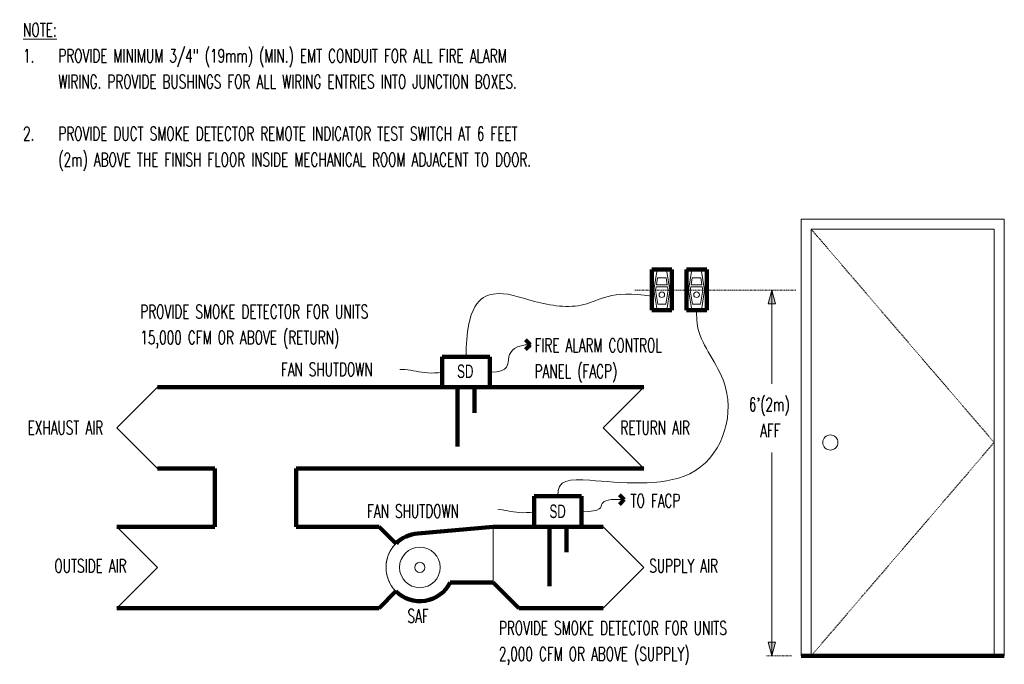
# Model space of a CAD drawing. Header units: inches. Extents: x 126 to 272, y 92 to 188.
import ezdxf

# ---------------------------------------------------------------- set-up
doc = ezdxf.new("R2010")
doc.units = ezdxf.units.IN
doc.header["$MEASUREMENT"] = 0
doc.linetypes.add('Center 1_4_', pattern=[0.53125, 0.25, -0.09375, 0.09375, -0.09375])
doc.linetypes.add('Hidden 1_8_', pattern=[0.1875, 0.125, -0.0625])
for name, color, linetype, lineweight in [('E-DETL-HEVY', 5, 'Continuous', 90), ('E-DETL-TEXT', 2, 'Continuous', 9), ('E-DETL-THIN', 2, 'Continuous', 18)]:
    doc.layers.add(name, color=color, linetype=linetype, lineweight=lineweight)
doc.styles.add('RomanD', font='romand__.ttf', dxfattribs={"width": 0.65, "height": 2})
doc.styles.add('RomanD_B', font='txt', dxfattribs={"width": 0.65, "height": 2})

msp = doc.modelspace()

# ---------------------------------------------------------------- hatches: boundary and pattern name
at = {"layer": 'E-DETL-TEXT'}
for points in [[(237.36, 147.61), (236.83, 145.61), (237.9, 145.61)], [(237.36, 93.63), (237.9, 95.63), (236.83, 95.63)]]:
    msp.add_hatch(color=256, dxfattribs=at).paths.add_polyline_path(points)

# ---------------------------------------------------------------- linework, layer by layer
at = {"layer": 'E-DETL-HEVY'}
for p, q in [((222.64, 150.68), (219.64, 150.68)), ((219.64, 150.68), (219.64, 144.68)), ((222.64, 144.68), (222.64, 150.68)), ((227.77, 150.68), (224.77, 150.68)), ((224.77, 150.68), (224.77, 144.68)), ((227.77, 144.68), (227.77, 150.68)), ((219.64, 144.68), (222.64, 144.68)), ((224.77, 144.68), (227.77, 144.68)), ((201.74, 139.58), (201.02, 138.87)), ((201.74, 139.58), (201.03, 140.29)), ((188.73, 137.78), (188.73, 133.28)), ((195.73, 137.78), (188.73, 137.78)), ((195.73, 133.28), (195.73, 137.78)), ((181.23, 135.79), (181.94, 136.5)), ((181.23, 135.79), (181.94, 135.08)), ((188.73, 133.28), (146.67, 133.28)), ((188.73, 133.28), (195.73, 133.28)), ((190.99, 133.28), (190.99, 124.53)), ((193.49, 133.28), (193.49, 129.53)), ((218.49, 133.28), (195.73, 133.28)), ((146.67, 121.28), (155.17, 121.28)), ((155.17, 121.28), (155.17, 112.68)), ((167.17, 112.68), (167.17, 121.28)), ((167.17, 121.28), (218.49, 121.28)), ((202.3, 117.18), (202.3, 112.68)), ((209.3, 117.18), (202.3, 117.18)), ((209.3, 112.68), (209.3, 117.18)), ((215.6, 116.69), (214.89, 115.97)), ((215.6, 116.69), (214.9, 117.4)), ((194.8, 115.16), (195.51, 115.87)), ((194.8, 115.16), (195.51, 114.45)), ((155.17, 112.68), (140.67, 112.68)), ((179.42, 112.68), (167.17, 112.68)), ((181.88, 110.22), (179.42, 112.68)), ((196.24, 112.68), (185.1, 111.67)), ((212.49, 112.68), (196.24, 112.68)), ((204.56, 112.68), (204.56, 103.93)), ((207.06, 112.68), (207.06, 108.93)), ((189.9, 104.46), (196.24, 104.46)), ((196.24, 104.46), (200.02, 100.68)), ((179.42, 100.68), (181.88, 103.15)), ((140.67, 100.68), (179.42, 100.68)), ((200.02, 100.68), (212.49, 100.68)), ((241.7, 93.63), (243.2, 93.63)), ((243.2, 93.63), (270.2, 93.63)), ((270.2, 93.63), (271.7, 93.63))]:
    msp.add_line(p, q, dxfattribs=at)
for start, end in [(93.6956, 134.6939), (224.8709, 333.5756)]:
    msp.add_arc((185.42, 106.68), 5, start, end, dxfattribs=at)
at = {"layer": 'E-DETL-TEXT'}
for p, q in [((237.36, 147.61), (236.83, 145.61)), ((237.9, 145.61), (237.36, 147.61)), ((237.36, 147.61), (237.36, 133.82)), ((236.83, 145.61), (237.9, 145.61)), ((237.36, 93.63), (237.36, 123.66)), ((237.9, 95.63), (236.83, 95.63)), ((236.83, 95.63), (237.36, 93.63)), ((237.36, 93.63), (237.9, 95.63))]:
    msp.add_line(p, q, dxfattribs=at)
at = {"layer": 'E-DETL-THIN'}
for p, q in [((271.7, 158.13), (241.7, 158.13)), ((241.7, 158.13), (241.7, 93.63)), ((271.7, 93.63), (271.7, 158.13)), ((243.2, 93.63), (243.2, 156.63)), ((243.2, 156.63), (270.2, 156.63)), ((270.2, 156.63), (270.2, 93.63)), ((220.44, 150.68), (219.96, 147.63)), ((221.84, 150.68), (222.32, 147.63)), ((225.57, 150.68), (225.09, 147.63)), ((226.97, 150.68), (227.45, 147.63)), ((220.5, 149.44), (220.34, 148.44)), ((220.34, 148.44), (221.94, 148.44)), ((221.78, 149.44), (220.5, 149.44)), ((221.94, 148.44), (221.78, 149.44)), ((225.63, 149.44), (225.47, 148.44)), ((225.47, 148.44), (227.07, 148.44)), ((226.91, 149.44), (225.63, 149.44)), ((227.07, 148.44), (226.91, 149.44)), ((219.96, 147.63), (220.43, 144.68)), ((220.29, 148.13), (220.22, 147.63)), ((220.22, 147.63), (220.54, 145.57)), ((221.99, 148.13), (220.29, 148.13)), ((221.74, 145.57), (222.07, 147.63)), ((222.32, 147.63), (221.86, 144.68)), ((222.07, 147.63), (221.99, 148.13)), ((225.09, 147.63), (225.56, 144.68)), ((225.42, 148.13), (225.34, 147.63)), ((225.34, 147.63), (225.67, 145.57)), ((227.12, 148.13), (225.42, 148.13)), ((226.87, 145.57), (227.2, 147.63)), ((227.45, 147.63), (226.99, 144.68)), ((227.2, 147.63), (227.12, 148.13)), ((220.54, 145.57), (221.74, 145.57)), ((225.67, 145.57), (226.87, 145.57)), ((146.67, 133.28), (140.67, 127.28)), ((212.49, 127.28), (218.49, 133.28)), ((140.67, 127.28), (146.67, 121.28)), ((218.49, 121.28), (212.49, 127.28)), ((140.67, 112.68), (146.67, 106.68)), ((196.24, 104.46), (196.24, 112.68)), ((218.49, 106.68), (212.49, 112.68)), ((146.67, 106.68), (140.67, 100.68)), ((212.49, 100.68), (218.49, 106.68))]:
    msp.add_line(p, q, dxfattribs=at)
at = {"layer": 'E-DETL-THIN', "linetype": 'Hidden 1_8_'}
for p, q in [((243.2, 156.63), (270.2, 125.13)), ((270.2, 125.13), (243.2, 93.63))]:
    msp.add_line(p, q, dxfattribs=at)
at = {"layer": 'E-DETL-THIN', "linetype": 'Center 1_4_'}
for p, q in [((217.15, 147.63), (240.9, 147.63)), ((240.27, 93.63), (234.27, 93.63))]:
    msp.add_line(p, q, dxfattribs=at)
at = {"layer": 'E-DETL-THIN'}
for centre in [(221.14, 146.96), (226.27, 146.96)]:
    msp.add_circle(centre, 0.413, dxfattribs=at)
for centre, radius, start, end in [((246.02, 125.13), 1.12, 0, 180), ((246.02, 125.13), 1.12, 180, 0), ((185.42, 106.68), 5, 134.6939, 224.8709), ((185.42, 106.68), 5, 148.3539, 159.4975), ((185.42, 106.68), 5, 135, 146.3346), ((185.42, 106.68), 3, 0, 180), ((185.42, 106.68), 5, 161.6718, 173.0076), ((185.42, 106.68), 5, 174.2104, 185.1631), ((185.42, 106.68), 3, 180, 0), ((185.42, 106.68), 0.75, 0, 180), ((185.42, 106.68), 0.75, 180, 0), ((185.42, 106.68), 5, 186.7027, 197.9423), ((185.42, 106.68), 5, 200.1634, 211.3327), ((185.42, 106.68), 5, 213.1944, 225)]:
    msp.add_arc(centre, radius, start, end, dxfattribs=at)
for points, knots in [([(192.23, 137.78), (192.26, 145.44), (196.53, 148.15), (201.79, 145.79), (210.25, 144.49), (213.57, 147.72), (219.64, 146.73)], [0, 0, 0, 0, 0.486985, 0.997595, 1.496697, 2.006187, 2.006187, 2.006187, 2.006187]), ([(226.27, 144.68), (226.27, 143.82), (226.27, 140.17), (233.09, 132.6), (228.22, 117.63), (210.74, 119.76), (205.56, 119.73), (205.8, 117.18)], [0, 0, 0, 0, 0.408279, 1.229997, 2.439404, 3.509589, 4.213761, 4.213761, 4.213761, 4.213761]), ([(195.73, 135.53), (198.83, 135.53), (197.84, 137.72), (199.56, 139.58), (201.74, 139.58)], [0, 0, 0, 0, 0.2236146, 0.4214242, 0.4214242, 0.4214242, 0.4214242]), ([(209.36, 114.9), (212.39, 114.9), (211.76, 116.19), (213.33, 116.85), (215.6, 116.69)], [0, 0, 0, 0, 0.1713249, 0.3217017, 0.3217017, 0.3217017, 0.3217017])]:
    msp.add_open_spline(points, degree=3, knots=knots, dxfattribs=at)
for points in [[(181.23, 135.79), (184.18, 136.36), (185.45, 134.95), (188.73, 135.53)], [(194.8, 115.16), (197.75, 115.73), (199.02, 114.32), (202.3, 114.9)]]:
    msp.add_open_spline(points, degree=3, dxfattribs=at)

# ---------------------------------------------------------------- texts
at = {"layer": 'E-DETL-TEXT', "char_height": 2, "attachment_point": 1, "bg_fill": 3, "box_fill_scale": 1.25, "bg_fill_color": 256, "bg_fill_true_color": 13158600, "bg_fill_transparency": 0}
for s, insert, width, style in [('\\LNOTE:', (126.84, 187.09), 6.7619, 'RomanD'), ('1.', (126.84, 183.25), 6.3024, 'RomanD'), ('PROVIDE MINIMUM 3/4" (19mm) (MIN.) EMT CONDUIT FOR ALL FIRE ALARM ', (132.04, 183.25), 94.536, 'RomanD'), ('WIRING. PROVIDE BUSHINGS FOR ALL WIRING ENTRIES INTO JUNCTION BOXES.', (132.04, 179.42), 94.5688, 'RomanD'), ('2.', (126.84, 171.75), 6.3024, 'RomanD'), ('PROVIDE DUCT SMOKE DETECTOR REMOTE INDICATOR TEST SWITCH AT 6 FEET ', (132.04, 171.75), 96.4727, 'RomanD'), ('PROVIDE SMOKE DETECTOR FOR UNITS ', (144.14, 145.47), 47.9573, 'RomanD'), ('SD', (190.91, 136.65), 3.0856, 'RomanD_B'), ('EXHAUST AIR', (127.51, 128.31), 1.243449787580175e-14, 'RomanD'), ('AFF', (235.64, 127.9), 4.1688, 'RomanD'), ('SD', (204.55, 115.97), 3.0856, 'RomanD_B'), ('SUPPLY AIR', (219.29, 107.91), 13.9178, 'RomanD'), ('SAF', (183.59, 100.49), 4.3001, 'RomanD'), ('PROVIDE SMOKE DETECTOR FOR UNITS ', (197.09, 98.73), 38.5734, 'RomanD')]:
    msp.add_mtext(s, dxfattribs=dict(at, insert=insert, width=width, style=style))

# ---------------------------------------------------------------- next in the draw order: texts
at = {"layer": 'E-DETL-TEXT', "char_height": 2, "attachment_point": 1, "style": 'RomanD', "bg_fill": 3, "box_fill_scale": 1.25, "bg_fill_color": 256, "bg_fill_true_color": 13158600, "bg_fill_transparency": 0}
for s, insert, width in [('(2m) ABOVE THE FINISH FLOOR INSIDE MECHANICAL ROOM ADJACENT TO DOOR. ', (132.04, 167.92), 98.9345), ('FIRE ALARM CONTROL ', (202.35, 140.48), 23.2539), ('FAN SHUTDOWN', (164.9, 136.92), 17.0348), ("6'(2m) ", (233.99, 131.74), 1.243449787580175e-14), ('RETURN AIR', (215.02, 128.31), 14.0819), ('TO FACP', (216.51, 117.52), 10.2742), ('FAN SHUTDOWN', (177.63, 115.99), 18.7759), ('2,000 CFM OR ABOVE (SUPPLY)', (197.09, 94.9), 38.9961)]:
    msp.add_mtext(s, dxfattribs=dict(at, insert=insert, width=width))
at = {"layer": 'E-DETL-TEXT', "insert": (131.46, 107.91), "char_height": 2, "attachment_point": 1, "style": 'RomanD', "bg_fill": 3, "box_fill_scale": 1.25, "bg_fill_color": 256, "bg_fill_true_color": 13158600, "bg_fill_transparency": 0}
msp.add_mtext('OUTSIDE AIR', dxfattribs=at)

# ---------------------------------------------------------------- next in the draw order: texts
at = {"layer": 'E-DETL-TEXT', "char_height": 2, "attachment_point": 1, "style": 'RomanD', "bg_fill": 3, "box_fill_scale": 1.25, "bg_fill_color": 256, "bg_fill_true_color": 13158600, "bg_fill_transparency": 0}
for s, insert, width in [('15,000 CFM OR ABOVE (RETURN)', (144.14, 141.64), 40.6373), ('PANEL (FACP)', (202.35, 136.65), 16.7407)]:
    msp.add_mtext(s, dxfattribs=dict(at, insert=insert, width=width))

doc.saveas('drawing.dxf')
